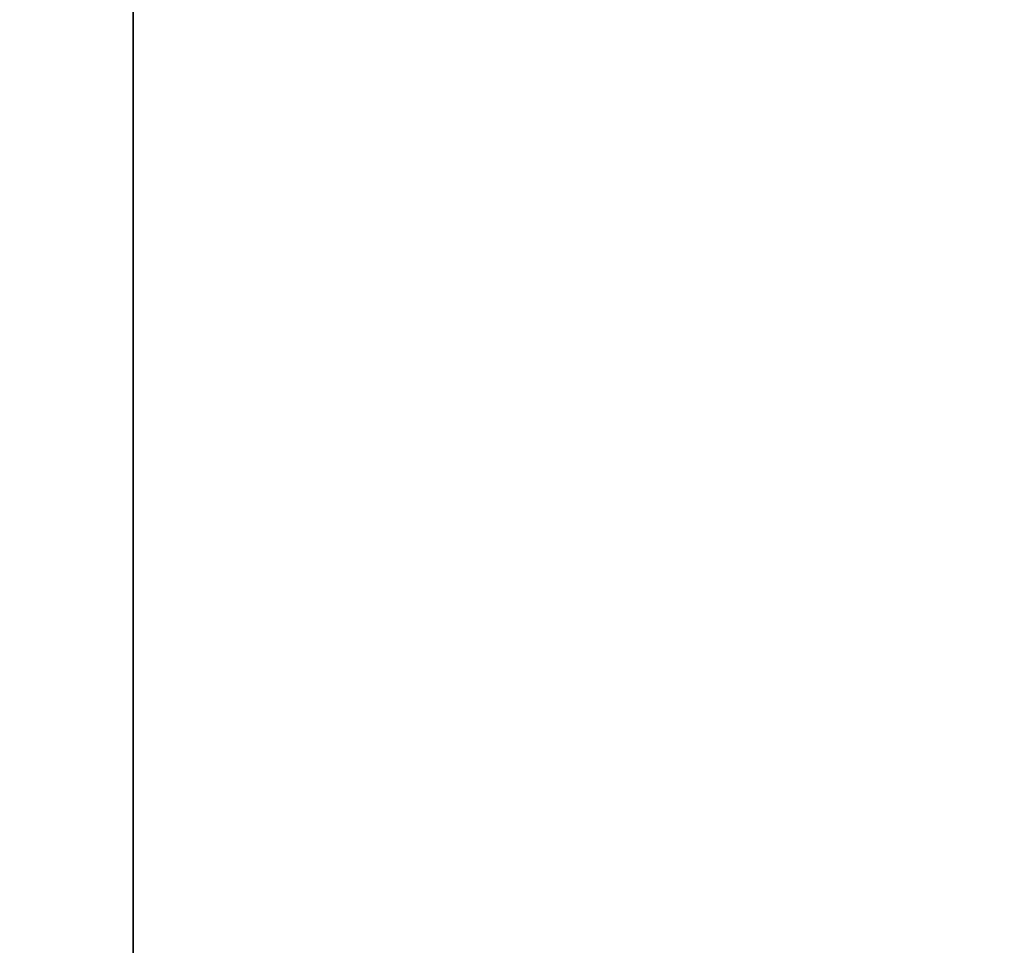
# Model space of a CAD drawing. Header units: millimetres. Extents: x 549 to 1049, y -22 to 79.
# Tile 98 of 127: x 664.8576 to 664.897, y 47.9344 to 47.9714. Entities that reach past the tile are written whole.
import ezdxf

# ---------------------------------------------------------------- set-up
doc = ezdxf.new("R2010")
doc.units = ezdxf.units.MM
doc.header["$LTSCALE"] = 41.718519
doc.layers.add('34', color=7, linetype='CONTINUOUS')
doc.layers.add('35', color=7, linetype='CONTINUOUS')

msp = doc.modelspace()

# ---------------------------------------------------------------- linework, layer by layer
at = {"layer": '34', "color": 44, "linetype": 'Continuous', "true_color": 0x8c7500}
for points in [[(664.862095, 77.39743, 131.826909), (658.100553, -22.00257, 136.280606), (658.100553, 77.39743, 136.280606), (664.862095, 77.39743, 131.826909)], [(664.862095, -22.00257, 131.826909), (658.100553, -22.00257, 136.280606), (664.862095, 77.39743, 131.826909), (664.862095, -22.00257, 131.826909)], [(671.764311, -22.00257, 127.594499), (664.862095, -22.00257, 131.826909), (671.764311, 77.39743, 127.594499), (671.764311, -22.00257, 127.594499)], [(671.764311, 77.39743, 127.594499), (664.862095, -22.00257, 131.826909), (664.862095, 77.39743, 131.826909), (671.764311, 77.39743, 127.594499)]]:
    msp.add_3dface(points, dxfattribs=at)
at = {"layer": '35', "color": 44, "linetype": 'Continuous', "true_color": 0x8c7500}
for points in [[(664.641665, 77.39743, 553.643377), (671.539453, -22.00257, 557.882998), (671.539453, 77.39743, 557.882998), (664.641665, 77.39743, 553.643377)], [(664.641665, -22.00257, 553.643377), (671.539453, -22.00257, 557.882998), (664.641665, 77.39743, 553.643377), (664.641665, -22.00257, 553.643377)]]:
    msp.add_3dface(points, dxfattribs=at)

doc.saveas('drawing.dxf')
